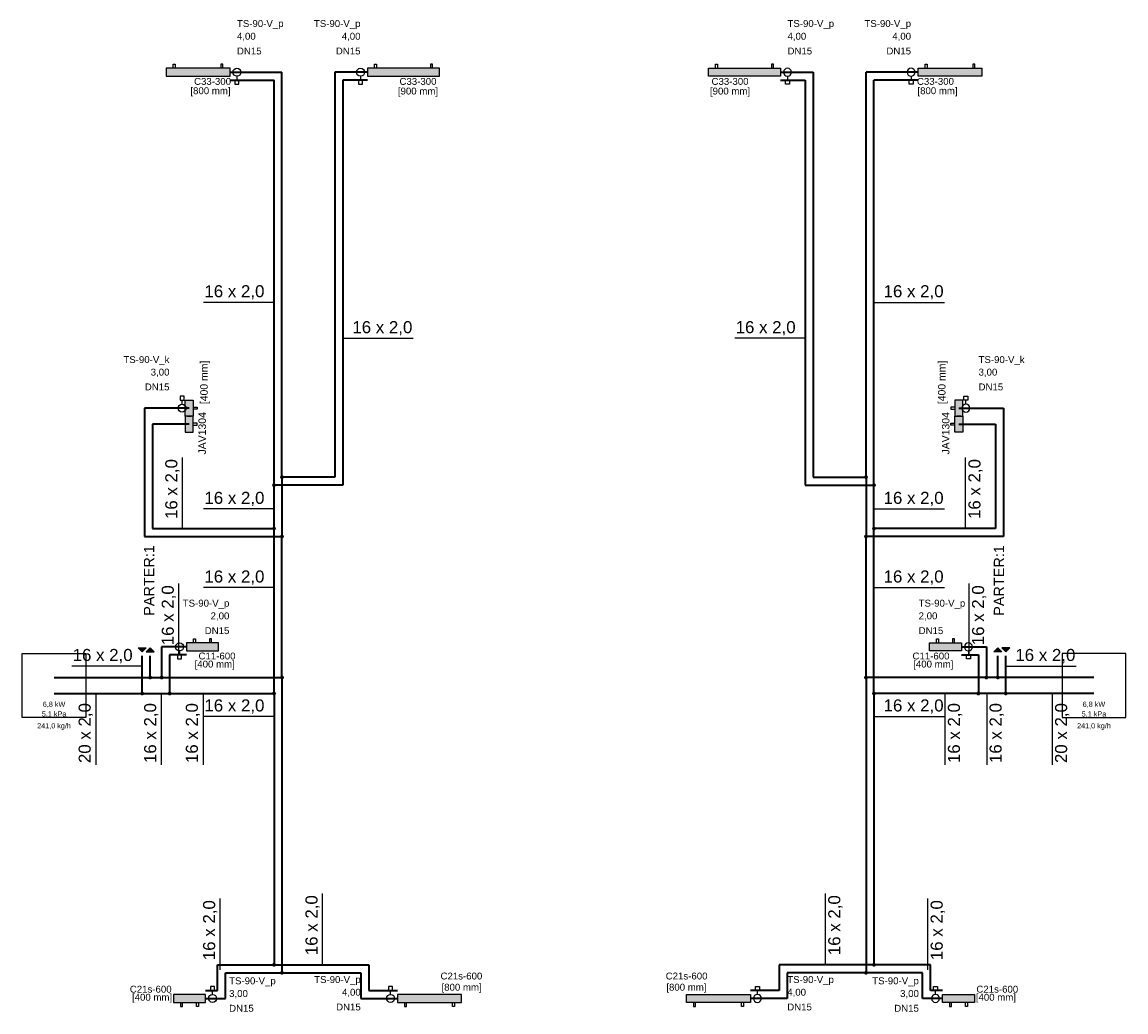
# Model space of a CAD drawing. Extents: x -69355 to 44226, y -75033 to 2252.
# Tile 5 of 9: x -27734 to -26352, y -2859 to -1619. Entities that reach past the tile are written whole.
import ezdxf
from ezdxf.lldxf.tags import DXFTag

# ---------------------------------------------------------------- set-up
doc = ezdxf.new("R2010")
doc.units = 0
for name, color, linetype in [('IS_Armatura_Therm', 18, 'SOLID'), ('IS_Grafika', 18, 'SOLID'), ('IS_Grzejniki_Plan_rzut', 18, 'SOLID'), ('IS_Inne_Urzadzenia_Therm', 18, 'SOLID'), ('IS_Opisy_działek_Therm', 18, 'SOLID'), ('IS_Text_Armatury_Therm', 7, 'Continuous'), ('IS_Text_Odbiornikow_Therm', 7, 'Continuous')]:
    doc.layers.add(name, color=color, linetype=linetype)
doc.layers.add('IS_Powrót', color=5, linetype='DASH', lineweight=35)
doc.layers.add('IS_Zasilanie', color=1, linetype='SOLID', lineweight=35)
doc.styles.get("Standard").update_dxf_attribs({"font": 'arial.ttf'})
tags = doc.linetypes.add('DASH', pattern=[15, 10, -5]).pattern_tags.tags
tags[6:7] = [DXFTag(74, 4), DXFTag(75, 0), DXFTag(340, '0'), DXFTag(46, 0.0), DXFTag(50, 0.0), DXFTag(44, 0.0), DXFTag(45, 0.0)]
tags[4:5] = [DXFTag(74, 4), DXFTag(75, 0), DXFTag(340, '0'), DXFTag(46, 0.0), DXFTag(50, 0.0), DXFTag(44, 0.0), DXFTag(45, 0.0)]
tags = doc.linetypes.add('SOLID', pattern=[10, 10, 0]).pattern_tags.tags
tags[6:7] = [DXFTag(74, 4), DXFTag(75, 0), DXFTag(340, '0'), DXFTag(46, 0.0), DXFTag(50, 0.0), DXFTag(44, 0.0), DXFTag(45, 0.0)]
tags[4:5] = [DXFTag(74, 4), DXFTag(75, 0), DXFTag(340, '0'), DXFTag(46, 0.0), DXFTag(50, 0.0), DXFTag(44, 0.0), DXFTag(45, 0.0)]

msp = doc.modelspace()

# ---------------------------------------------------------------- hatches: boundary and pattern name
at = {"layer": 'IS_Grafika'}
for points in [[(-27579, -2402.4), (-27584, -2407.4), (-27589, -2402.4)], [(-27569, -2407.4), (-27574, -2402.4), (-27579, -2407.4)], [(-26517.8, -2407.4), (-26512.8, -2402.4), (-26507.8, -2407.4)], [(-26507.8, -2402.4), (-26502.8, -2407.4), (-26497.8, -2402.4)]]:
    msp.add_hatch(color=256, dxfattribs=at).paths.add_polyline_path(points)
at = {"layer": 'IS_Grzejniki_Plan_rzut'}
for points in [[(-27474.1, -1676.5), (-27554.1, -1676.5), (-27554.1, -1686.5), (-27474.1, -1686.5)], [(-27211.9, -1676.5), (-27301.9, -1676.5), (-27301.9, -1686.5), (-27211.9, -1686.5)], [(-26874.9, -1676.5), (-26784.9, -1676.5), (-26784.9, -1686.5), (-26874.9, -1686.5)], [(-26612.7, -1676.5), (-26532.7, -1676.5), (-26532.7, -1686.5), (-26612.7, -1686.5)], [(-27520.3, -2092.3), (-27520.3, -2112.3), (-27530.3, -2112.3), (-27530.3, -2092.3)], [(-26566.5, -2092.3), (-26566.5, -2112.3), (-26556.5, -2112.3), (-26556.5, -2092.3)], [(-27520.3, -2132.3), (-27520.3, -2112.3), (-27530.3, -2112.3), (-27530.3, -2132.3)], [(-26566.5, -2132.3), (-26566.5, -2112.3), (-26556.5, -2112.3), (-26556.5, -2132.3)], [(-27488.5, -2396.3), (-27528.5, -2396.3), (-27528.5, -2406.3), (-27488.5, -2406.3)], [(-26598.3, -2396.3), (-26558.3, -2396.3), (-26558.3, -2406.3), (-26598.3, -2406.3)], [(-27544.8, -2846.7), (-27504.8, -2846.7), (-27504.8, -2836.7), (-27544.8, -2836.7)], [(-27264.3, -2846.6), (-27184.3, -2846.6), (-27184.3, -2836.6), (-27264.3, -2836.6)], [(-26822.5, -2846.6), (-26902.5, -2846.6), (-26902.5, -2836.6), (-26822.5, -2836.6)], [(-26542, -2846.7), (-26582, -2846.7), (-26582, -2836.7), (-26542, -2836.7)]]:
    msp.add_hatch(color=8, dxfattribs=at).paths.add_polyline_path(points)
at = {"layer": 'IS_Opisy_działek_Therm'}
h = msp.add_hatch(color=5, dxfattribs=at)
edge = h.paths.add_edge_path()
edge.add_arc((-27419, -2198.7), 2.4, 90, 450)
h = msp.add_hatch(color=5, dxfattribs=at)
edge = h.paths.add_edge_path()
edge.add_arc((-26667.8, -2198.7), 2.4, 90, 450, ccw=False)
h = msp.add_hatch(color=5, dxfattribs=at)
edge = h.paths.add_edge_path()
edge.add_arc((-27419, -2253.2), 2.4, 90, 450)
h = msp.add_hatch(color=5, dxfattribs=at)
edge = h.paths.add_edge_path()
edge.add_arc((-26667.8, -2253.2), 2.4, 90, 450, ccw=False)
h = msp.add_hatch(color=5, dxfattribs=at)
edge = h.paths.add_edge_path()
edge.add_arc((-27584, -2459.7), 2.4, 90, 450)
h = msp.add_hatch(color=5, dxfattribs=at)
edge = h.paths.add_edge_path()
edge.add_arc((-27549.7, -2459.7), 2.4, 90, 450)
h = msp.add_hatch(color=5, dxfattribs=at)
edge = h.paths.add_edge_path()
edge.add_arc((-27419, -2459.7), 2.4, 90, 450)
h = msp.add_hatch(color=5, dxfattribs=at)
edge = h.paths.add_edge_path()
edge.add_arc((-26667.8, -2459.7), 2.4, 90, 450, ccw=False)
h = msp.add_hatch(color=5, dxfattribs=at)
edge = h.paths.add_edge_path()
edge.add_arc((-26537.1, -2459.7), 2.4, 90, 450, ccw=False)
h = msp.add_hatch(color=5, dxfattribs=at)
edge = h.paths.add_edge_path()
edge.add_arc((-26502.8, -2459.7), 2.4, 90, 450, ccw=False)
h = msp.add_hatch(color=5, dxfattribs=at)
edge = h.paths.add_edge_path()
edge.add_arc((-27419, -2799.5), 2.4, 90, 450)
h = msp.add_hatch(color=5, dxfattribs=at)
edge = h.paths.add_edge_path()
edge.add_arc((-26667.8, -2799.5), 2.4, 90, 450, ccw=False)
at = {"layer": 'IS_Zasilanie'}
h = msp.add_hatch(color=256, dxfattribs=at)
edge = h.paths.add_edge_path()
edge.add_arc((-27409, -2188.7), 2.4, 90, 450)
h = msp.add_hatch(color=256, dxfattribs=at)
edge = h.paths.add_edge_path()
edge.add_arc((-26677.8, -2188.7), 2.4, 90, 450, ccw=False)
h = msp.add_hatch(color=256, dxfattribs=at)
edge = h.paths.add_edge_path()
edge.add_arc((-27409, -2263.2), 2.4, 90, 450)
h = msp.add_hatch(color=256, dxfattribs=at)
edge = h.paths.add_edge_path()
edge.add_arc((-26677.8, -2263.2), 2.4, 90, 450, ccw=False)
h = msp.add_hatch(color=256, dxfattribs=at)
edge = h.paths.add_edge_path()
edge.add_arc((-27574, -2439.7), 2.4, 90, 450)
h = msp.add_hatch(color=256, dxfattribs=at)
edge = h.paths.add_edge_path()
edge.add_arc((-27559.7, -2439.7), 2.4, 90, 450)
h = msp.add_hatch(color=256, dxfattribs=at)
edge = h.paths.add_edge_path()
edge.add_arc((-27409, -2439.7), 2.4, 90, 450)
h = msp.add_hatch(color=256, dxfattribs=at)
edge = h.paths.add_edge_path()
edge.add_arc((-26677.8, -2439.7), 2.4, 90, 450, ccw=False)
h = msp.add_hatch(color=256, dxfattribs=at)
edge = h.paths.add_edge_path()
edge.add_arc((-26527.1, -2439.7), 2.4, 90, 450, ccw=False)
h = msp.add_hatch(color=256, dxfattribs=at)
edge = h.paths.add_edge_path()
edge.add_arc((-26512.8, -2439.7), 2.4, 90, 450, ccw=False)
h = msp.add_hatch(color=256, dxfattribs=at)
edge = h.paths.add_edge_path()
edge.add_arc((-27409, -2809.5), 2.4, 90, 450)
h = msp.add_hatch(color=256, dxfattribs=at)
edge = h.paths.add_edge_path()
edge.add_arc((-26677.8, -2809.5), 2.4, 90, 450, ccw=False)

# ---------------------------------------------------------------- linework, layer by layer
at = {"layer": 'IS_Armatura_Therm', "color": 1}
for p, q in [((-27467.9, -1691.5), (-27467.9, -1696.5)), ((-27462.9, -1691.5), (-27467.9, -1691.5)), ((-27467.9, -1696.5), (-27462.9, -1696.5)), ((-27465.4, -1686.5), (-27465.4, -1691.5)), ((-27462.9, -1696.5), (-27462.9, -1691.5)), ((-27313.2, -1691.5), (-27313.2, -1696.5)), ((-27308.2, -1691.5), (-27313.2, -1691.5)), ((-27313.2, -1696.5), (-27308.2, -1696.5)), ((-27310.7, -1686.5), (-27310.7, -1691.5)), ((-27308.2, -1696.5), (-27308.2, -1691.5)), ((-26778.6, -1696.5), (-26778.6, -1691.5)), ((-26778.6, -1691.5), (-26773.6, -1691.5)), ((-26773.6, -1696.5), (-26778.6, -1696.5)), ((-26776.1, -1686.5), (-26776.1, -1691.5)), ((-26773.6, -1691.5), (-26773.6, -1696.5)), ((-26623.9, -1696.5), (-26623.9, -1691.5)), ((-26623.9, -1691.5), (-26618.9, -1691.5)), ((-26618.9, -1696.5), (-26623.9, -1696.5)), ((-26621.4, -1686.5), (-26621.4, -1691.5)), ((-26618.9, -1691.5), (-26618.9, -1696.5)), ((-27531.6, -2087.3), (-27536.6, -2087.3)), ((-27536.6, -2087.3), (-27536.6, -2092.3)), ((-27536.6, -2092.3), (-27531.6, -2092.3)), ((-27534.1, -2097.3), (-27534.1, -2092.3)), ((-27531.6, -2092.3), (-27531.6, -2087.3)), ((-26555.2, -2092.3), (-26555.2, -2087.3)), ((-26555.2, -2087.3), (-26550.2, -2087.3)), ((-26550.2, -2092.3), (-26555.2, -2092.3)), ((-26552.7, -2097.3), (-26552.7, -2092.3)), ((-26550.2, -2087.3), (-26550.2, -2092.3)), ((-27539.8, -2411.3), (-27539.8, -2416.3)), ((-27534.8, -2411.3), (-27539.8, -2411.3)), ((-27539.8, -2416.3), (-27534.8, -2416.3)), ((-27537.3, -2406.3), (-27537.3, -2411.3)), ((-27534.8, -2416.3), (-27534.8, -2411.3)), ((-26552, -2416.3), (-26552, -2411.3)), ((-26552, -2411.3), (-26547, -2411.3)), ((-26547, -2416.3), (-26552, -2416.3)), ((-26549.5, -2406.3), (-26549.5, -2411.3)), ((-26547, -2411.3), (-26547, -2416.3)), ((-27493.5, -2826.7), (-27498.5, -2826.7)), ((-27498.5, -2826.7), (-27498.5, -2831.7)), ((-27498.5, -2831.7), (-27493.5, -2831.7)), ((-27496, -2836.7), (-27496, -2831.7)), ((-27493.5, -2831.7), (-27493.5, -2826.7)), ((-27270.6, -2826.6), (-27275.6, -2826.6)), ((-27275.6, -2826.6), (-27275.6, -2831.6)), ((-27275.6, -2831.6), (-27270.6, -2831.6)), ((-27273.1, -2836.6), (-27273.1, -2831.6)), ((-27270.6, -2831.6), (-27270.6, -2826.6)), ((-26816.2, -2831.6), (-26816.2, -2826.6)), ((-26816.2, -2826.6), (-26811.2, -2826.6)), ((-26811.2, -2831.6), (-26816.2, -2831.6)), ((-26813.7, -2836.6), (-26813.7, -2831.6)), ((-26811.2, -2826.6), (-26811.2, -2831.6)), ((-26593.3, -2831.7), (-26593.3, -2826.7)), ((-26593.3, -2826.7), (-26588.3, -2826.7)), ((-26588.3, -2831.7), (-26593.3, -2831.7)), ((-26590.8, -2836.7), (-26590.8, -2831.7)), ((-26588.3, -2826.7), (-26588.3, -2831.7))]:
    msp.add_line(p, q, dxfattribs=at)
for centre in [(-27465.4, -1681.5), (-27310.7, -1681.5), (-27534.1, -2102.3), (-27537.3, -2401.3), (-27496, -2841.7), (-27273.1, -2841.6)]:
    msp.add_ellipse(centre, major_axis=(5, 0), ratio=1, dxfattribs=at)
at = {"layer": 'IS_Armatura_Therm', "color": 1, "extrusion": (0, 0, -1)}
for centre in [(-26776.1, -1681.5), (-26621.4, -1681.5), (-26552.7, -2102.3), (-26549.5, -2401.3), (-26813.7, -2841.6), (-26590.8, -2841.7)]:
    msp.add_ellipse(centre, major_axis=(-5, 0), ratio=1, dxfattribs=at)
at = {"layer": 'IS_Grafika'}
for p, q in [((-27584, -2407.4), (-27589, -2402.4)), ((-27589, -2402.4), (-27579, -2402.4)), ((-27579, -2402.4), (-27584, -2407.4)), ((-27574, -2402.4), (-27579, -2407.4)), ((-27579, -2402.4), (-27579, -2402.4)), ((-27569, -2407.4), (-27574, -2402.4)), ((-26517.8, -2407.4), (-26512.8, -2402.4)), ((-26512.8, -2402.4), (-26507.8, -2407.4)), ((-26507.8, -2402.4), (-26502.8, -2407.4)), ((-26497.8, -2402.4), (-26507.8, -2402.4)), ((-26507.8, -2402.4), (-26507.8, -2402.4)), ((-26502.8, -2407.4), (-26497.8, -2402.4)), ((-27579, -2407.4), (-27569, -2407.4)), ((-27569, -2407.4), (-27569, -2407.4)), ((-26507.8, -2407.4), (-26517.8, -2407.4)), ((-26517.8, -2407.4), (-26517.8, -2407.4))]:
    msp.add_line(p, q, dxfattribs=at)
at = {"layer": 'IS_Grzejniki_Plan_rzut'}
for p, q in [((-27545.4, -1676.5), (-27545.4, -1671.5)), ((-27545.4, -1671.5), (-27542.9, -1671.5)), ((-27542.9, -1671.5), (-27542.9, -1676.5)), ((-27482.9, -1671.5), (-27485.4, -1671.5)), ((-27485.4, -1671.5), (-27485.4, -1676.5)), ((-27482.9, -1676.5), (-27482.9, -1671.5)), ((-27293.1, -1676.5), (-27293.1, -1671.5)), ((-27293.1, -1671.5), (-27290.6, -1671.5)), ((-27290.6, -1671.5), (-27290.6, -1676.5)), ((-27220.6, -1671.5), (-27223.1, -1671.5)), ((-27223.1, -1671.5), (-27223.1, -1676.5)), ((-27220.6, -1676.5), (-27220.6, -1671.5)), ((-26866.2, -1676.5), (-26866.2, -1671.5)), ((-26866.2, -1671.5), (-26863.7, -1671.5)), ((-26863.7, -1671.5), (-26863.7, -1676.5)), ((-26793.7, -1671.5), (-26796.2, -1671.5)), ((-26796.2, -1671.5), (-26796.2, -1676.5)), ((-26793.7, -1676.5), (-26793.7, -1671.5)), ((-26603.9, -1676.5), (-26603.9, -1671.5)), ((-26603.9, -1671.5), (-26601.4, -1671.5)), ((-26601.4, -1671.5), (-26601.4, -1676.5)), ((-26541.4, -1671.5), (-26543.9, -1671.5)), ((-26543.9, -1671.5), (-26543.9, -1676.5)), ((-26541.4, -1676.5), (-26541.4, -1671.5)), ((-27474.1, -1676.5), (-27554.1, -1676.5)), ((-27554.1, -1676.5), (-27554.1, -1686.5)), ((-27474.1, -1686.5), (-27474.1, -1676.5)), ((-27474.1, -1676.5), (-27474.1, -1676.5)), ((-27211.9, -1676.5), (-27301.9, -1676.5)), ((-27301.9, -1676.5), (-27301.9, -1686.5)), ((-27211.9, -1686.5), (-27211.9, -1676.5)), ((-27211.9, -1676.5), (-27211.9, -1676.5)), ((-26874.9, -1676.5), (-26784.9, -1676.5)), ((-26874.9, -1686.5), (-26874.9, -1676.5)), ((-26874.9, -1676.5), (-26874.9, -1676.5)), ((-26784.9, -1676.5), (-26784.9, -1686.5)), ((-26612.7, -1676.5), (-26532.7, -1676.5)), ((-26612.7, -1686.5), (-26612.7, -1676.5)), ((-26612.7, -1676.5), (-26612.7, -1676.5)), ((-26532.7, -1676.5), (-26532.7, -1686.5)), ((-27554.1, -1686.5), (-27474.1, -1686.5)), ((-27301.9, -1686.5), (-27211.9, -1686.5)), ((-26784.9, -1686.5), (-26874.9, -1686.5)), ((-26532.7, -1686.5), (-26612.7, -1686.5)), ((-27530.3, -2112.3), (-27530.3, -2092.3)), ((-27530.3, -2092.3), (-27520.3, -2092.3)), ((-27520.3, -2092.3), (-27520.3, -2112.3)), ((-27520.3, -2092.3), (-27520.3, -2092.3)), ((-26566.5, -2092.3), (-26566.5, -2112.3)), ((-26556.5, -2092.3), (-26566.5, -2092.3)), ((-26566.5, -2092.3), (-26566.5, -2092.3)), ((-26556.5, -2112.3), (-26556.5, -2092.3)), ((-27520.3, -2112.3), (-27530.3, -2112.3)), ((-27530.3, -2112.3), (-27530.3, -2132.3)), ((-27520.3, -2112.3), (-27530.3, -2112.3)), ((-27522.8, -2112.3), (-27527.8, -2112.3)), ((-27527.8, -2112.3), (-27527.8, -2112.3)), ((-27527.8, -2112.3), (-27522.8, -2112.3)), ((-27522.8, -2112.3), (-27522.8, -2112.3)), ((-27522.8, -2112.3), (-27522.8, -2112.3)), ((-27520.3, -2101), (-27515.3, -2101)), ((-27515.3, -2103.5), (-27520.3, -2103.5)), ((-27520.3, -2132.3), (-27520.3, -2112.3)), ((-27515.3, -2101), (-27515.3, -2103.5)), ((-26566.5, -2101), (-26571.5, -2101)), ((-26571.5, -2101), (-26571.5, -2103.5)), ((-26571.5, -2103.5), (-26566.5, -2103.5)), ((-26566.5, -2132.3), (-26566.5, -2112.3)), ((-26566.5, -2112.3), (-26556.5, -2112.3)), ((-26566.5, -2112.3), (-26556.5, -2112.3)), ((-26564, -2112.3), (-26564, -2112.3)), ((-26564, -2112.3), (-26559, -2112.3)), ((-26559, -2112.3), (-26564, -2112.3)), ((-26564, -2112.3), (-26564, -2112.3)), ((-26559, -2112.3), (-26559, -2112.3)), ((-26556.5, -2112.3), (-26556.5, -2132.3)), ((-27515.3, -2121), (-27520.3, -2121)), ((-27520.3, -2123.5), (-27515.3, -2123.5)), ((-27515.3, -2123.5), (-27515.3, -2121)), ((-26571.5, -2123.5), (-26571.5, -2121)), ((-26571.5, -2121), (-26566.5, -2121)), ((-26566.5, -2123.5), (-26571.5, -2123.5)), ((-27530.3, -2132.3), (-27520.3, -2132.3)), ((-27520.3, -2132.3), (-27520.3, -2132.3)), ((-26556.5, -2132.3), (-26566.5, -2132.3)), ((-26566.5, -2132.3), (-26566.5, -2132.3)), ((-27488.5, -2396.3), (-27528.5, -2396.3)), ((-27528.5, -2396.3), (-27528.5, -2406.3)), ((-27519.8, -2396.3), (-27519.8, -2391.3)), ((-27519.8, -2391.3), (-27517.3, -2391.3)), ((-27517.3, -2391.3), (-27517.3, -2396.3)), ((-27497.3, -2391.3), (-27499.8, -2391.3)), ((-27499.8, -2391.3), (-27499.8, -2396.3)), ((-27497.3, -2396.3), (-27497.3, -2391.3)), ((-27488.5, -2406.3), (-27488.5, -2396.3)), ((-27488.5, -2396.3), (-27488.5, -2396.3)), ((-26598.3, -2396.3), (-26558.3, -2396.3)), ((-26598.3, -2406.3), (-26598.3, -2396.3)), ((-26598.3, -2396.3), (-26598.3, -2396.3)), ((-26589.5, -2396.3), (-26589.5, -2391.3)), ((-26589.5, -2391.3), (-26587, -2391.3)), ((-26587, -2391.3), (-26587, -2396.3)), ((-26567, -2391.3), (-26569.5, -2391.3)), ((-26569.5, -2391.3), (-26569.5, -2396.3)), ((-26567, -2396.3), (-26567, -2391.3)), ((-26558.3, -2396.3), (-26558.3, -2406.3)), ((-27528.5, -2406.3), (-27488.5, -2406.3)), ((-26558.3, -2406.3), (-26598.3, -2406.3)), ((-27504.8, -2836.7), (-27544.8, -2836.7)), ((-27544.8, -2836.7), (-27544.8, -2846.7)), ((-27544.8, -2846.7), (-27504.8, -2846.7)), ((-27544.8, -2846.7), (-27544.8, -2846.7)), ((-27536, -2846.7), (-27536, -2851.7)), ((-27533.5, -2851.7), (-27533.5, -2846.7)), ((-27516, -2851.7), (-27516, -2846.7)), ((-27513.5, -2846.7), (-27513.5, -2851.7)), ((-27504.8, -2846.7), (-27504.8, -2836.7)), ((-27184.3, -2836.6), (-27264.3, -2836.6)), ((-27264.3, -2836.6), (-27264.3, -2846.6)), ((-27264.3, -2846.6), (-27184.3, -2846.6)), ((-27264.3, -2846.6), (-27264.3, -2846.6)), ((-27255.6, -2846.6), (-27255.6, -2851.6)), ((-27253.1, -2851.6), (-27253.1, -2846.6)), ((-27195.6, -2851.6), (-27195.6, -2846.6)), ((-27193.1, -2846.6), (-27193.1, -2851.6)), ((-27184.3, -2846.6), (-27184.3, -2836.6)), ((-26902.5, -2846.6), (-26902.5, -2836.6)), ((-26902.5, -2836.6), (-26822.5, -2836.6)), ((-26822.5, -2846.6), (-26902.5, -2846.6)), ((-26893.7, -2846.6), (-26893.7, -2851.6)), ((-26891.2, -2851.6), (-26891.2, -2846.6)), ((-26833.7, -2851.6), (-26833.7, -2846.6)), ((-26831.2, -2846.6), (-26831.2, -2851.6)), ((-26822.5, -2836.6), (-26822.5, -2846.6)), ((-26822.5, -2846.6), (-26822.5, -2846.6)), ((-26582, -2846.7), (-26582, -2836.7)), ((-26582, -2836.7), (-26542, -2836.7)), ((-26542, -2846.7), (-26582, -2846.7)), ((-26573.3, -2846.7), (-26573.3, -2851.7)), ((-26570.8, -2851.7), (-26570.8, -2846.7)), ((-26553.3, -2851.7), (-26553.3, -2846.7)), ((-26550.8, -2846.7), (-26550.8, -2851.7)), ((-26542, -2836.7), (-26542, -2846.7)), ((-26542, -2846.7), (-26542, -2846.7)), ((-27536, -2851.7), (-27533.5, -2851.7)), ((-27513.5, -2851.7), (-27516, -2851.7)), ((-27255.6, -2851.6), (-27253.1, -2851.6)), ((-27193.1, -2851.6), (-27195.6, -2851.6)), ((-26893.7, -2851.6), (-26891.2, -2851.6)), ((-26831.2, -2851.6), (-26833.7, -2851.6)), ((-26573.3, -2851.7), (-26570.8, -2851.7)), ((-26550.8, -2851.7), (-26553.3, -2851.7))]:
    msp.add_line(p, q, dxfattribs=at)
at = {"layer": 'IS_Inne_Urzadzenia_Therm'}
for p, q in [((-27734.4, -2489.7), (-27734.4, -2409.7)), ((-27734.4, -2409.7), (-27654.4, -2409.7)), ((-27654.4, -2409.7), (-27654.4, -2489.7)), ((-26352.4, -2409.7), (-26432.4, -2409.7)), ((-26432.4, -2409.7), (-26432.4, -2489.7)), ((-26352.4, -2489.7), (-26352.4, -2409.7)), ((-27654.4, -2489.7), (-27734.4, -2489.7)), ((-27734.4, -2489.7), (-27734.4, -2489.7)), ((-26432.4, -2489.7), (-26352.4, -2489.7)), ((-26352.4, -2489.7), (-26352.4, -2489.7))]:
    msp.add_line(p, q, dxfattribs=at)
at = {"layer": 'IS_Opisy_działek_Therm'}
for p, q in [((-27419, -1969.8), (-27507.2, -1969.8)), ((-26667.8, -1969.8), (-26579.6, -1969.8)), ((-27332.9, -2014.8), (-27244.7, -2014.8)), ((-26753.9, -2014.8), (-26842.1, -2014.8)), ((-27533.6, -2253.2), (-27533.6, -2164)), ((-26553.2, -2253.2), (-26553.2, -2164)), ((-27419, -2228.6), (-27507.2, -2228.6)), ((-26667.8, -2228.6), (-26579.6, -2228.6)), ((-27538.1, -2411.3), (-27538.1, -2322.1)), ((-27419, -2327.1), (-27507.2, -2327.1)), ((-26667.8, -2327.1), (-26579.6, -2327.1)), ((-26548.7, -2411.3), (-26548.7, -2322.1)), ((-27584, -2425.4), (-27672.2, -2425.4)), ((-26502.8, -2425.4), (-26414.6, -2425.4)), ((-27642.1, -2459.7), (-27642.1, -2548.9)), ((-27560.1, -2459.7), (-27560.1, -2548.9)), ((-27507.9, -2459.7), (-27507.9, -2548.9)), ((-26578.9, -2459.7), (-26578.9, -2548.9)), ((-26526.7, -2459.7), (-26526.7, -2548.9)), ((-26444.7, -2459.7), (-26444.7, -2548.9)), ((-27419, -2488.6), (-27507.2, -2488.6)), ((-26667.8, -2488.6), (-26579.6, -2488.6)), ((-27486.3, -2805.7), (-27486.3, -2716.5)), ((-27358.1, -2799.5), (-27358.1, -2710.3)), ((-26728.7, -2799.5), (-26728.7, -2710.3)), ((-26600.5, -2805.7), (-26600.5, -2716.5))]:
    msp.add_line(p, q, dxfattribs=at)
at = {"layer": 'IS_Powrót'}
for p, q in [((-27474.1, -1691.5), (-27419, -1691.5)), ((-27419, -1779.3), (-27419, -1691.5)), ((-27327.3, -1691.5), (-27332.9, -1691.5)), ((-27332.9, -1691.5), (-27332.9, -2198.7)), ((-27301.9, -1691.5), (-27327.3, -1691.5)), ((-26784.9, -1691.5), (-26759.5, -1691.5)), ((-26759.5, -1691.5), (-26753.9, -1691.5)), ((-26753.9, -1691.5), (-26753.9, -2198.7)), ((-26667.8, -1779.3), (-26667.8, -1691.5)), ((-26612.7, -1691.5), (-26667.8, -1691.5)), ((-27419, -2198.7), (-27419, -1779.3)), ((-26667.8, -2198.7), (-26667.8, -1779.3)), ((-27525.3, -2122.3), (-27571.3, -2122.3)), ((-27571.3, -2122.3), (-27571.3, -2222.4)), ((-26561.5, -2122.3), (-26515.5, -2122.3)), ((-26515.5, -2122.3), (-26515.5, -2222.4)), ((-27332.9, -2198.7), (-27419, -2198.7)), ((-27419, -2253.2), (-27419, -2198.7)), ((-26753.9, -2198.7), (-26667.8, -2198.7)), ((-26667.8, -2253.2), (-26667.8, -2198.7)), ((-27571.3, -2222.4), (-27571.3, -2253.2)), ((-26515.5, -2222.4), (-26515.5, -2253.2)), ((-27571.3, -2253.2), (-27419, -2253.2)), ((-27419, -2459.7), (-27419, -2253.2)), ((-26667.8, -2459.7), (-26667.8, -2253.2)), ((-26515.5, -2253.2), (-26667.8, -2253.2)), ((-27584, -2459.7), (-27584, -2412.4)), ((-27528.5, -2411.3), (-27549.7, -2411.3)), ((-27549.7, -2411.3), (-27549.7, -2459.7)), ((-26558.3, -2411.3), (-26537.1, -2411.3)), ((-26537.1, -2411.3), (-26537.1, -2459.7)), ((-26502.8, -2459.7), (-26502.8, -2412.4)), ((-27694.4, -2459.7), (-27584, -2459.7)), ((-27584, -2459.7), (-27549.7, -2459.7)), ((-27549.7, -2459.7), (-27419, -2459.7)), ((-27419, -2459.7), (-27419, -2799.5)), ((-26667.8, -2459.7), (-26667.8, -2799.5)), ((-26537.1, -2459.7), (-26667.8, -2459.7)), ((-26502.8, -2459.7), (-26537.1, -2459.7)), ((-26392.4, -2459.7), (-26502.8, -2459.7)), ((-27489.9, -2831.7), (-27489.9, -2799.5)), ((-27489.9, -2799.5), (-27419, -2799.5)), ((-27419, -2799.5), (-27300.3, -2799.5)), ((-27300.3, -2799.5), (-27300.3, -2831.6)), ((-26667.8, -2799.5), (-26786.5, -2799.5)), ((-26786.5, -2799.5), (-26786.5, -2831.6)), ((-26596.9, -2799.5), (-26667.8, -2799.5)), ((-26596.9, -2831.7), (-26596.9, -2799.5)), ((-27504.8, -2831.7), (-27489.9, -2831.7)), ((-27300.3, -2831.6), (-27264.3, -2831.6)), ((-26786.5, -2831.6), (-26822.5, -2831.6)), ((-26582, -2831.7), (-26596.9, -2831.7))]:
    msp.add_line(p, q, dxfattribs=at)
at = {"layer": 'IS_Zasilanie'}
for p, q in [((-27474.1, -1681.5), (-27409, -1681.5)), ((-27409, -2188.7), (-27409, -1681.5)), ((-27307.3, -1681.5), (-27342.9, -1681.5)), ((-27342.9, -1681.5), (-27342.9, -2188.7)), ((-27301.9, -1681.5), (-27307.3, -1681.5)), ((-26784.9, -1681.5), (-26779.5, -1681.5)), ((-26779.5, -1681.5), (-26743.9, -1681.5)), ((-26743.9, -1681.5), (-26743.9, -2188.7)), ((-26677.8, -2188.7), (-26677.8, -1681.5)), ((-26612.7, -1681.5), (-26677.8, -1681.5)), ((-27525.3, -2102.3), (-27581.3, -2102.3)), ((-27581.3, -2102.3), (-27581.3, -2222.4)), ((-26561.5, -2102.3), (-26505.5, -2102.3)), ((-26505.5, -2102.3), (-26505.5, -2222.4)), ((-27342.9, -2188.7), (-27409, -2188.7)), ((-27409, -2188.7), (-27409, -2263.2)), ((-26743.9, -2188.7), (-26677.8, -2188.7)), ((-26677.8, -2188.7), (-26677.8, -2263.2)), ((-27581.3, -2222.4), (-27581.3, -2263.2)), ((-26505.5, -2222.4), (-26505.5, -2263.2)), ((-27581.3, -2263.2), (-27409, -2263.2)), ((-27409, -2439.7), (-27409, -2263.2)), ((-26677.8, -2439.7), (-26677.8, -2263.2)), ((-26505.5, -2263.2), (-26677.8, -2263.2)), ((-27528.5, -2401.3), (-27559.7, -2401.3)), ((-27559.7, -2401.3), (-27559.7, -2439.7)), ((-26558.3, -2401.3), (-26527.1, -2401.3)), ((-26527.1, -2401.3), (-26527.1, -2439.7)), ((-27574, -2439.7), (-27574, -2412.4)), ((-26512.8, -2439.7), (-26512.8, -2412.4)), ((-27694.4, -2439.7), (-27574, -2439.7)), ((-27574, -2439.7), (-27559.7, -2439.7)), ((-27559.7, -2439.7), (-27409, -2439.7)), ((-27409, -2439.7), (-27409, -2809.5)), ((-26677.8, -2439.7), (-26677.8, -2809.5)), ((-26527.1, -2439.7), (-26677.8, -2439.7)), ((-26512.8, -2439.7), (-26527.1, -2439.7)), ((-26392.4, -2439.7), (-26512.8, -2439.7)), ((-27479.9, -2841.7), (-27479.9, -2809.5)), ((-27479.9, -2809.5), (-27409, -2809.5)), ((-27409, -2809.5), (-27310.3, -2809.5)), ((-27310.3, -2809.5), (-27310.3, -2841.6)), ((-26677.8, -2809.5), (-26776.5, -2809.5)), ((-26776.5, -2809.5), (-26776.5, -2841.6)), ((-26606.9, -2809.5), (-26677.8, -2809.5)), ((-26606.9, -2841.7), (-26606.9, -2809.5)), ((-27504.8, -2841.7), (-27479.9, -2841.7)), ((-27310.3, -2841.6), (-27264.3, -2841.6)), ((-26776.5, -2841.6), (-26822.5, -2841.6)), ((-26582, -2841.7), (-26606.9, -2841.7))]:
    msp.add_line(p, q, dxfattribs=at)

# ---------------------------------------------------------------- texts
at = {"layer": 'IS_Grafika', "char_height": 12.96, "rotation": 90}
for insert, attachment_point in [((-27569, -2362.4), 7), ((-26517.8, -2362.4), 1)]:
    msp.add_mtext('\\fArial|b0|i0;PARTER:1', dxfattribs=dict(at, insert=insert, attachment_point=attachment_point))
at = {"layer": 'IS_Inne_Urzadzenia_Therm', "char_height": 6.48}
for s, insert, attachment_point in [('\\fArial|b0|i0;6,8 kW', (-27694.4, -2477.6), 8), ('\\fArial|b0|i0;6,8 kW', (-26392.4, -2477.6), 8), ('\\fArial|b0|i0;5,1 kPa', (-27694.4, -2489.7), 8), ('\\fArial|b0|i0;5,1 kPa', (-26392.4, -2489.7), 8), ('\\fArial|b0|i0;241,0 kg/h', (-27694.4, -2496.9), 2), ('\\fArial|b0|i0;241,0 kg/h', (-26392.4, -2496.9), 2)]:
    msp.add_mtext(s, dxfattribs=dict(at, insert=insert, attachment_point=attachment_point))
at = {"layer": 'IS_Opisy_działek_Therm', "char_height": 15.12}
for insert, attachment_point in [((-27431, -1966.2), 9), ((-26655.8, -1966.2), 7), ((-27320.9, -2011.2), 7), ((-26765.9, -2011.2), 9), ((-27431, -2225), 9), ((-26655.8, -2225), 7), ((-27431, -2323.5), 9), ((-26655.8, -2323.5), 7), ((-27596, -2421.8), 9), ((-26490.8, -2421.8), 7), ((-27431, -2485), 9), ((-26655.8, -2485), 7)]:
    msp.add_mtext('\\fArial|b0|i0;16 x 2,0', dxfattribs=dict(at, insert=insert, attachment_point=attachment_point))
at = {"layer": 'IS_Opisy_działek_Therm', "char_height": 15.12, "rotation": 90}
for s, insert, attachment_point in [('\\fArial|b0|i0;16 x 2,0', (-27537.2, -2241.2), 7), ('\\fArial|b0|i0;16 x 2,0', (-26549.6, -2241.2), 1), ('\\fArial|b0|i0;16 x 2,0', (-27541.7, -2399.3), 7), ('\\fArial|b0|i0;16 x 2,0', (-26545.1, -2399.3), 1), ('\\fArial|b0|i0;20 x 2,0', (-27645.7, -2471.7), 9), ('\\fArial|b0|i0;16 x 2,0', (-27563.7, -2471.7), 9), ('\\fArial|b0|i0;16 x 2,0', (-27511.5, -2471.7), 9), ('\\fArial|b0|i0;16 x 2,0', (-26575.3, -2471.7), 3), ('\\fArial|b0|i0;16 x 2,0', (-26523.1, -2471.7), 3), ('\\fArial|b0|i0;20 x 2,0', (-26441.1, -2471.7), 3), ('\\fArial|b0|i0;16 x 2,0', (-27361.7, -2787.5), 7), ('\\fArial|b0|i0;16 x 2,0', (-26725.1, -2787.5), 1), ('\\fArial|b0|i0;16 x 2,0', (-27489.9, -2793.7), 7), ('\\fArial|b0|i0;16 x 2,0', (-26596.9, -2793.7), 1)]:
    msp.add_mtext(s, dxfattribs=dict(at, insert=insert, attachment_point=attachment_point))
at = {"layer": 'IS_Text_Armatury_Therm', "linetype": 'SOLID', "char_height": 8.64}
for s, insert, attachment_point in [('\\fArial|b0|i0;TS-90-V_p', (-27465.4, -1627.5), 7), ('\\fArial|b0|i0;TS-90-V_p', (-27310.7, -1627.5), 9), ('\\fArial|b0|i0;TS-90-V_p', (-26776.1, -1627.5), 7), ('\\fArial|b0|i0;TS-90-V_p', (-26621.4, -1627.5), 9), ('\\fArial|b0|i0;4,00', (-27465.4, -1642.4), 7), ('\\fArial|b0|i0;4,00', (-27310.7, -1642.4), 9), ('\\fArial|b0|i0;4,00', (-26776.1, -1642.4), 7), ('\\fArial|b0|i0;4,00', (-26621.4, -1642.4), 9), ('\\fArial|b0|i0;DN15  ', (-27465.4, -1659.4), 7), ('\\fArial|b0|i0;DN15  ', (-27310.7, -1659.4), 9), ('\\fArial|b0|i0;DN15  ', (-26776.1, -1659.4), 7), ('\\fArial|b0|i0;DN15  ', (-26621.4, -1659.4), 9), ('\\fArial|b0|i0;TS-90-V_k', (-27549.9, -2048.3), 9), ('\\fArial|b0|i0;TS-90-V_k', (-26536.9, -2048.3), 7), ('\\fArial|b0|i0;3,00', (-27549.9, -2063.1), 9), ('\\fArial|b0|i0;3,00', (-26536.9, -2063.1), 7), ('\\fArial|b0|i0;DN15  ', (-27549.9, -2080.1), 9), ('\\fArial|b0|i0;DN15  ', (-26536.9, -2080.1), 7), ('\\fArial|b0|i0;TS-90-V_p', (-27474.9, -2353.5), 9), ('\\fArial|b0|i0;TS-90-V_p', (-26611.9, -2353.5), 7), ('\\fArial|b0|i0;2,00', (-27474.9, -2368.4), 9), ('\\fArial|b0|i0;2,00', (-26611.9, -2368.4), 7), ('\\fArial|b0|i0;DN15  ', (-27474.9, -2385.4), 9), ('\\fArial|b0|i0;DN15  ', (-26611.9, -2385.4), 7), ('\\fArial|b0|i0;TS-90-V_p', (-27475.2, -2826.5), 7), ('\\fArial|b0|i0;TS-90-V_p', (-27310.4, -2824.9), 9), ('\\fArial|b0|i0;TS-90-V_p', (-26776.4, -2824.9), 7), ('\\fArial|b0|i0;TS-90-V_p', (-26611.6, -2826.5), 9), ('\\fArial|b0|i0;3,00', (-27475.2, -2841.4), 7), ('\\fArial|b0|i0;4,00', (-27310.4, -2839.8), 9), ('\\fArial|b0|i0;4,00', (-26776.4, -2839.8), 7), ('\\fArial|b0|i0;3,00', (-26611.6, -2841.4), 9), ('\\fArial|b0|i0;DN15  ', (-27475.2, -2858.4), 7), ('\\fArial|b0|i0;DN15  ', (-27310.4, -2856.8), 9), ('\\fArial|b0|i0;DN15  ', (-26776.4, -2856.8), 7), ('\\fArial|b0|i0;DN15  ', (-26611.6, -2858.4), 9)]:
    msp.add_mtext(s, dxfattribs=dict(at, insert=insert, attachment_point=attachment_point))
at = {"layer": 'IS_Text_Odbiornikow_Therm', "linetype": 'SOLID', "char_height": 8.64}
for s, insert, attachment_point in [('\\fArial|b0|i0;[800 mm]', (-27473.4, -1700.4), 3), ('\\fArial|b0|i0;C33-300', (-27519.1, -1688.7), 1), ('\\fArial|b0|i0;C33-300', (-27261.9, -1688.7), 1), ('\\fArial|b0|i0;C33-300', (-26824.9, -1688.7), 3), ('\\fArial|b0|i0;[800 mm]', (-26613.4, -1700.4), 1), ('\\fArial|b0|i0;C33-300', (-26567.7, -1688.7), 3), ('\\fArial|b0|i0;[900 mm]', (-27213.6, -1700.8), 3), ('\\fArial|b0|i0;[900 mm]', (-26873.2, -1700.8), 1), ('\\fArial|b0|i0;[400 mm]', (-27468.1, -2418.5), 3), ('\\fArial|b0|i0;C11-600', (-27513.5, -2408.4), 1), ('\\fArial|b0|i0;[400 mm]', (-26618.7, -2418.5), 1), ('\\fArial|b0|i0;C11-600', (-26573.3, -2408.4), 3), ('\\fArial|b0|i0;C21s-600', (-27158.2, -2818), 9), ('\\fArial|b0|i0;C21s-600', (-26928.6, -2818), 7), ('\\fArial|b0|i0;C21s-600', (-27547.2, -2834.5), 9), ('\\fArial|b0|i0;[800 mm]', (-27209.3, -2834.5), 7), ('\\fArial|b0|i0;[800 mm]', (-26877.5, -2834.5), 9), ('\\fArial|b0|i0;C21s-600', (-26539.6, -2834.5), 7), ('\\fArial|b0|i0;[400 mm]', (-27596.8, -2847.1), 7), ('\\fArial|b0|i0;[400 mm]', (-26490, -2847.1), 9)]:
    msp.add_mtext(s, dxfattribs=dict(at, insert=insert, attachment_point=attachment_point))
at = {"layer": 'IS_Text_Odbiornikow_Therm', "linetype": 'SOLID', "char_height": 9.36, "rotation": 90}
for s, insert, attachment_point in [('\\fArial|b0|i0;[400 mm]', (-27499.2, -2097.3), 7), ('\\fArial|b0|i0;[400 mm]', (-26587.6, -2097.3), 1), ('\\fArial|b0|i0;JAV1304', (-27504.1, -2107.3), 9), ('\\fArial|b0|i0;JAV1304', (-26582.7, -2107.3), 3)]:
    msp.add_mtext(s, dxfattribs=dict(at, insert=insert, attachment_point=attachment_point))

doc.saveas('drawing.dxf')
